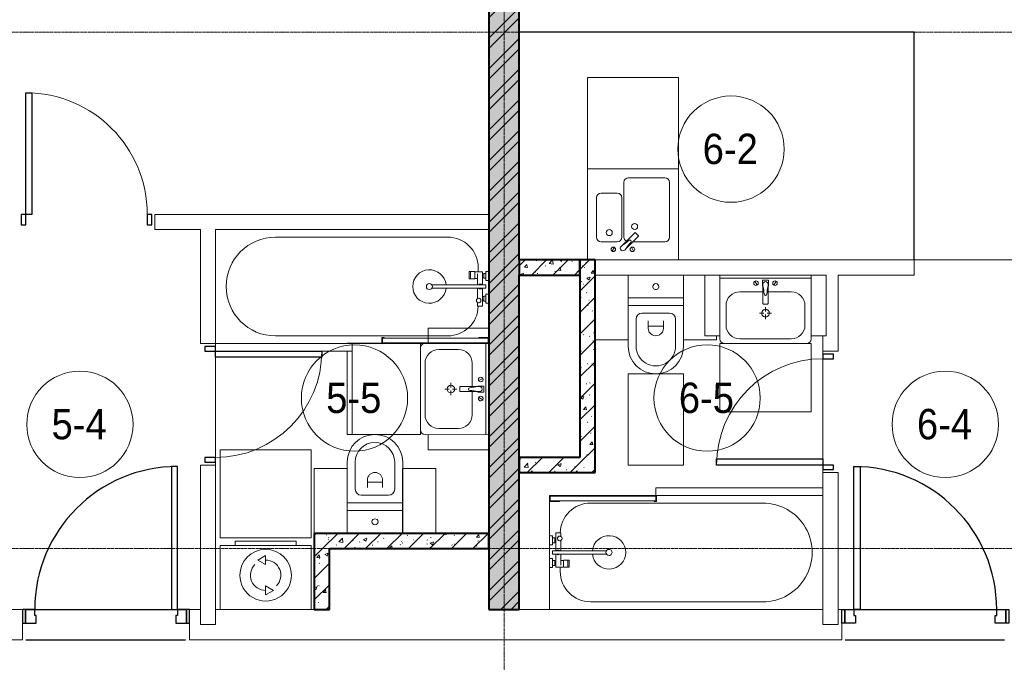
# Model space of a CAD drawing. Header units: millimetres. Extents: x 5617 to 109486, y 7718 to 230949.
# Tile 36 of 55: x 58340 to 64825, y 70052 to 74281. Entities that reach past the tile are written whole.
import ezdxf

# ---------------------------------------------------------------- set-up
doc = ezdxf.new("R2010")
doc.units = ezdxf.units.MM
doc.linetypes.add('ADSK_Линия сетки', pattern=[25, 20, -2.5, 0, -2.5])
doc.linetypes.add('Линия сетки', pattern=[25, 20, -2.5, 0, -2.5])
for name, color, linetype, lineweight in [('Двери', 7, 'Continuous', 18), ('Каркас_Импост', 7, 'Continuous', 30), ('Марки помещений', 7, 'Continuous', 20), ('Мебель', 7, 'Continuous', 18), ('Монтажный зазор', 7, 'Continuous', 30), ('Оси', 7, 'Continuous', 9), ('Панель', 7, 'Continuous', 30), ('Перекрытия', 7, 'Continuous', 18), ('Сантехнические приборы', 7, 'Continuous', 18), ('Стены', 7, 'Continuous', 18), ('Стены разрез', 7, 'Continuous', 40), ('Стены штриховка', 7, 'Continuous', 40), ('Электрооборудование', 7, 'Continuous', 18)]:
    doc.layers.add(name, color=color, linetype=linetype, lineweight=lineweight)
doc.styles.add('Arial_3', font='arial.ttf', dxfattribs={"width": 0.9, "height": 200})
pattern_1 = [(50, (0, 0), (218.62117, -19.1268), [22.86, -251.46]), (355, (0, 0), (-42.29187, 229.2684), [18.288, -201.168]), (100.451, (18.22, -1.6), (176.33107, 210.13963), [19.428, -213.708]), (46.184, (0, 60.96), (325.29495, -50.45164), [34.29, -377.19]), (96.636, (27.1, 56.76), (284.883, 296.91266), [29.142, -320.562]), (351.184, (0, 60.96), (284.8858, 296.9107), [27.432, -301.752]), (21, (30.48, 45.72), (181.93753, -122.71832), [22.86, -251.46]), (326, (30.48, 45.72), (74.16223, 221.0262), [18.288, -201.168]), (71.451, (45.64, 35.5), (256.10035, 98.30526), [19.428, -213.708]), (37.5, (0, 0), (3.70639, 101.465895), [3.353, -195.377, 3.353, -200.863, -201.93]), (37.5, (0, 0), (3.70639, 101.465895), [-402.946, 3.353, -198.577]), (7.5, (0, 0), (80.18358, 120.21653), [3.353, -113.081, 3.353, -190.805, -76.962]), (7.5, (0, 0), (80.18358, 120.21653), [-310.591, 3.353, -73.609]), (327.5, (-67.97, 0), (162.708646, -6.87497), [3.353, -72.847, 3.353, -234.391, -315.468]), (327.5, (-67.97, 0), (162.708646, -6.87497), [-313.944, 3.353, -312.115]), (317.5, (-98.45, 0), (177.75468, 30.51183), [3.353, -95.707, 3.353, -154.534, -224.028]), (317.5, (-98.45, 0), (177.75468, 30.51183), [-256.946, 3.353, -220.675])]
pattern_2 = [(45, (0, 0), (-70.71068, 70.71068), [])]

# ---------------------------------------------------------------- blocks, each defined once
blk = doc.blocks.new('A_DOR_Door - Вн_3_Одинарная_900x2100-3114584-МКСС_K3_L23__76_050_')
at = {"layer": 'Двери', "color": 254, "lineweight": 30, "true_color": 0xcccccc}
for p, q in [((-400, 50), (-400, 850)), ((-400, 850), (-360, 850)), ((-400, 50), (-400, 850)), ((-360, 850), (-360, 50)), ((-430, 50), (-430, -20)), ((-400, 50), (-430, 50)), ((-360, 50), (-400, 50)), ((-400, -20), (-400, 50)), ((430, 50), (400, 50)), ((400, 50), (400, -20)), ((430, -20), (430, 50)), ((-430, -20), (-400, -20)), ((400, -20), (430, -20))]:
    blk.add_line(p, q, dxfattribs=at)
at = {"layer": 'Двери', "color": 254, "lineweight": 9, "true_color": 0xe5e5e5}
blk.add_arc((-400, 50), 800, 360, 90, dxfattribs=at)
blk = doc.blocks.new('A_DOR_Door - Вн_3_Одинарная_800x2100-2793344-МКСС_K3_L23__76_050_')
at = {"layer": 'Двери', "color": 254, "lineweight": 30, "true_color": 0xcccccc}
for p, q in [((-350, 50), (-350, 750)), ((-350, 750), (-310, 750)), ((-350, 50), (-350, 750)), ((-310, 750), (-310, 50)), ((-380, 50), (-380, -20)), ((-350, 50), (-380, 50)), ((-310, 50), (-350, 50)), ((-350, -20), (-350, 50)), ((380, 50), (350, 50)), ((350, 50), (350, -20)), ((380, -20), (380, 50)), ((-380, -20), (-350, -20)), ((350, -20), (380, -20))]:
    blk.add_line(p, q, dxfattribs=at)
at = {"layer": 'Двери', "color": 254, "lineweight": 9, "true_color": 0xe5e5e5}
blk.add_arc((-350, 50), 700, 360, 90, dxfattribs=at)
blk = doc.blocks.new('MR_Зона обслуживания - MR_Зона обслуживания-2637411-МКСС_K3_L23__76_050_')
at = {"layer": 'Мебель', "color": 254, "lineweight": 9, "true_color": 0xcccccc}
for p, q in [((182.5, 600), (-182.5, 600)), ((-182.5, 600), (-182.5, 0)), ((182.5, 0), (182.5, 600)), ((-182.5, 0), (182.5, 0))]:
    blk.add_line(p, q, dxfattribs=at)
blk = doc.blocks.new('MR_Зона обслуживания - MR_Зона обслуживания-2637414-МКСС_K3_L23__76_050_')
at = {"layer": 'Мебель', "color": 254, "lineweight": 9, "true_color": 0xcccccc}
for p, q in [((108.75, 425), (-108.75, 425)), ((-108.75, 425), (-108.75, 0)), ((-108.75, 0), (108.75, 0))]:
    blk.add_line(p, q, dxfattribs=at)
blk = doc.blocks.new('MR_Зона обслуживания - MR_Зона обслуживания-V1-МКСС_K3_L23__76_050_')
at = {"layer": 'Мебель', "color": 254, "lineweight": 9, "true_color": 0xcccccc}
for p, q in [((108.8, 425), (-108.8, 425)), ((-108.8, 425), (-108.8, 400)), ((108.8, 0), (108.8, 425)), ((-31, 0), (108.8, 0))]:
    blk.add_line(p, q, dxfattribs=at)
blk = doc.blocks.new('MR_Зона обслуживания - MR_Зона обслуживания-2637421-МКСС_K3_L23__76_050_')
at = {"layer": 'Мебель', "color": 254, "lineweight": 9, "true_color": 0xcccccc}
for p, q in [((300, 450), (-300, 450)), ((-300, 450), (-300, 0)), ((300, 0), (300, 450)), ((-300, 0), (300, 0))]:
    blk.add_line(p, q, dxfattribs=at)
blk = doc.blocks.new('MR_Зона обслуживания - MR_Зона обслуживания-2637422-МКСС_K3_L23__76_050_')
at = {"layer": 'Мебель', "color": 254, "lineweight": 9, "true_color": 0xcccccc}
for p, q in [((50, 400), (-50, 400)), ((-50, 400), (-50, 0)), ((50, 0), (50, 400)), ((-50, 0), (50, 0))]:
    blk.add_line(p, q, dxfattribs=at)
blk = doc.blocks.new('MR_Зона обслуживания - MR_Зона обслуживания-2637404-МКСС_K3_L23__76_050_')
at = {"layer": 'Мебель', "color": 254, "lineweight": 9, "true_color": 0xcccccc}
for p, q in [((300, 600), (-300, 600)), ((-300, 600), (-300, 0)), ((300, 0), (300, 600)), ((-300, 0), (300, 0))]:
    blk.add_line(p, q, dxfattribs=at)
blk = doc.blocks.new('MR_Зона обслуживания - MR_Зона обслуживания-2637406-МКСС_K3_L23__76_050_')
at = {"layer": 'Мебель', "color": 254, "lineweight": 9, "true_color": 0xcccccc}
for p, q in [((550, 0), (-550, 0)), ((-550, 0), (-550, -50)), ((550, -50), (550, 0)), ((-550, -50), (550, -50))]:
    blk.add_line(p, q, dxfattribs=at)
blk = doc.blocks.new('MR_Зона обслуживания - MR_Зона обслуживания-V8-МКСС_K3_L23__76_050_')
at = {"layer": 'Мебель', "color": 254, "lineweight": 9, "true_color": 0xcccccc}
for p, q in [((350, 0), (-550, 0)), ((-550, 0), (-550, -20)), ((150, -50), (350, -50))]:
    blk.add_line(p, q, dxfattribs=at)
blk = doc.blocks.new('MR_Зона обслуживания - MR_Зона обслуживания-V9-МКСС_K3_L23__76_050_')
at = {"layer": 'Мебель', "color": 254, "lineweight": 9, "true_color": 0xcccccc}
for p, q in [((300, 0), (-300, 0)), ((-300, 0), (-300, -580)), ((300, -580), (300, 0)), ((-300, -580), (300, -580))]:
    blk.add_line(p, q, dxfattribs=at)
blk = doc.blocks.new('MR_Зона обслуживания - MR_Зона обслуживания-2637408-МКСС_K3_L23__76_050_')
at = {"layer": 'Мебель', "color": 254, "lineweight": 9, "true_color": 0xcccccc}
for p, q in [((300, 0), (-300, 0)), ((-300, 0), (-300, -450)), ((300, -450), (300, 0)), ((-300, -450), (300, -450))]:
    blk.add_line(p, q, dxfattribs=at)
blk = doc.blocks.new('MR_Зона обслуживания - MR_Зона обслуживания-2637409-МКСС_K3_L23__76_050_')
at = {"layer": 'Мебель', "color": 254, "lineweight": 9, "true_color": 0xcccccc}
for p, q in [((50, 0), (-50, 0)), ((-50, 0), (-50, -400)), ((50, -400), (50, 0)), ((-50, -400), (50, -400))]:
    blk.add_line(p, q, dxfattribs=at)
blk = doc.blocks.new('MR_Зона обслуживания - MR_Зона обслуживания-V10-МКСС_K3_L23__76_050_')
at = {"layer": 'Мебель', "color": 254, "lineweight": 9, "true_color": 0xcccccc}
for p, q in [((50, -400), (50, 0)), ((-50, -0.1), (-50, -400)), ((-50, -400), (50, -400))]:
    blk.add_line(p, q, dxfattribs=at)
blk = doc.blocks.new('MR_Зона обслуживания - MR_Зона обслуживания-V11-МКСС_K3_L23__76_050_')
at = {"layer": 'Мебель', "color": 254, "lineweight": 9, "true_color": 0xcccccc}
for p, q in [((182.5, 600), (-182.5, 600)), ((-182.5, 600), (-182.5, 598.5)), ((-182.5, 548.5), (-182.5, 0)), ((-182.5, 0), (-150.4, 0))]:
    blk.add_line(p, q, dxfattribs=at)
blk = doc.blocks.new('MR_Зона обслуживания - MR_Зона обслуживания-V12-МКСС_K3_L23__76_050_')
at = {"layer": 'Мебель', "color": 254, "lineweight": 9, "true_color": 0xcccccc}
for p, q in [((108.75, 425), (-108.75, 425)), ((-108.75, 425), (-108.75, 0)), ((108.75, 0), (108.75, 425)), ((-108.75, 0), (108.75, 0))]:
    blk.add_line(p, q, dxfattribs=at)
blk = doc.blocks.new('101_Дверь_Однопольная - _НЧ_Мет_900х2100_Квартира_Пр-3472685-МКСС_K3_L23__76_050_')
at = {"layer": 'Двери', "color": 7, "lineweight": 30, "true_color": 0xffffff}
for p, q in [((-527.7, 100), (522.3, 100)), ((-527.7, -100), (522.3, -100))]:
    blk.add_line(p, q, dxfattribs=at)
at = {"layer": 'Каркас_Импост', "color": 254, "true_color": 0xcccccc}
for p, q in [((-530, 100), (-470, 100)), ((-530, 10), (-530, 100)), ((-470, 100), (-470, 60)), ((470, 100), (530, 100)), ((470, 60), (470, 100)), ((530, 100), (530, 10)), ((-460, 10), (-530, 10)), ((-470, 60), (-460, 60)), ((-460, 60), (-460, 10)), ((460, 60), (470, 60)), ((460, 10), (460, 60)), ((530, 10), (460, 10))]:
    blk.add_line(p, q, dxfattribs=at)
at = {"layer": 'Монтажный зазор', "color": 254, "true_color": 0xcccccc}
for p, q in [((-550, 100), (-530, 100)), ((-550, 10), (-550, 100)), ((-530, 100), (-530, 10)), ((530, 10), (530, 100)), ((530, 100), (550, 100)), ((550, 100), (550, 10)), ((-530, 10), (-550, 10)), ((550, 10), (530, 10))]:
    blk.add_line(p, q, dxfattribs=at)
at = {"layer": 'Панель', "color": 254, "true_color": 0xcccccc}
for p, q in [((-470, 1040), (-430, 1040)), ((-470, 100), (-470, 1040)), ((-430, 1040), (-430, 100)), ((-430, 100), (-470, 100))]:
    blk.add_line(p, q, dxfattribs=at)
blk.add_arc((-470, 100), 940, 0, 90, dxfattribs=at)
blk = doc.blocks.new('101_Дверь_Однопольная - _НЧ_Мет_900х2100_Квартира_Л-3472674-МКСС_K3_L23__76_050_')
at = {"layer": 'Двери', "color": 7, "lineweight": 30, "true_color": 0xffffff}
for p, q in [((-527.7, 100), (522.3, 100)), ((-527.7, -100), (522.3, -100))]:
    blk.add_line(p, q, dxfattribs=at)
at = {"layer": 'Каркас_Импост', "color": 254, "true_color": 0xcccccc}
for p, q in [((-470, 100), (-530, 100)), ((-530, 100), (-530, 10)), ((-470, 60), (-470, 100)), ((530, 100), (470, 100)), ((470, 100), (470, 60)), ((530, 10), (530, 100)), ((-530, 10), (-460, 10)), ((-460, 60), (-470, 60)), ((-460, 10), (-460, 60)), ((470, 60), (460, 60)), ((460, 60), (460, 10)), ((460, 10), (530, 10))]:
    blk.add_line(p, q, dxfattribs=at)
at = {"layer": 'Монтажный зазор', "color": 254, "true_color": 0xcccccc}
for p, q in [((-530, 100), (-550, 100)), ((-550, 100), (-550, 10)), ((-530, 10), (-530, 100)), ((550, 100), (530, 100)), ((530, 100), (530, 10)), ((550, 10), (550, 100)), ((-550, 10), (-530, 10)), ((530, 10), (550, 10))]:
    blk.add_line(p, q, dxfattribs=at)
at = {"layer": 'Панель', "color": 254, "true_color": 0xcccccc}
for p, q in [((470, 1040), (430, 1040)), ((430, 1040), (430, 100)), ((470, 100), (470, 1040)), ((430, 100), (470, 100))]:
    blk.add_line(p, q, dxfattribs=at)
blk.add_arc((470, 100), 940, 90, 180, dxfattribs=at)
blk = doc.blocks.new('MR_Унитаз напольный - Санузел с ванной-2637410-МКСС_K3_L23__76_050_')
at = {"layer": 'Сантехнические приборы', "color": 253, "true_color": 0xaaaaaa}
for p, q in [((-182.5, 0), (-182.5, 267.5)), ((-130, 267.5), (-130, 90)), ((130, 90), (130, 267.5)), ((182.5, 267.5), (182.5, 0)), ((-50, 150), (-50, 100)), ((-50, 135), (50, 135)), ((50, 100), (50, 150)), ((182.5, 0), (-182.5, 0)), ((-182.5, -50), (-182.5, 0)), ((-182.5, 0), (182.5, 0)), ((-90, 50), (90, 50)), ((182.5, 0), (182.5, -50)), ((-182.5, -50), (182.5, -50)), ((-182.5, -200), (-182.5, -50)), ((182.5, -50), (-182.5, -50)), ((182.5, -50), (182.5, -200)), ((182.5, -200), (-182.5, -200))]:
    blk.add_line(p, q, dxfattribs=at)
for centre, radius, start, end in [((0, 267.5), 182.5, 0, 180), ((0, 267.5), 130, 360, 180), ((0, 150), 50, 360, 180), ((-90, 90), 40, 180, 270), ((90, 90), 40, 270, 360), ((0, -125), 20, 360, 180), ((0, -125), 20, 180, 360)]:
    blk.add_arc(centre, radius, start, end, dxfattribs=at)
blk = doc.blocks.new('MR_Тумба-Умывальник с зеркалом - Тумба-умывальник_600-2637418-МКСС_K3_L23__76_050_')
at = {"layer": 'Сантехнические приборы', "color": 253, "true_color": 0xaaaaaa}
for p, q in [((-300, 0), (-300, 420)), ((-270, 450), (270, 450)), ((-170, 420), (170, 420)), ((300, 420), (300, 0)), ((-260, 200), (-260, 330)), ((260, 330), (260, 200)), ((0, 290), (0, 260)), ((-10, 250), (-40, 250)), ((0, 210), (0, 240)), ((40, 250), (10, 250)), ((-17, 73.1), (-17, 187.9)), ((-14, 190.9), (14, 190.9)), ((17, 187.9), (17, 73.1)), ((-17, 110), (-170, 110)), ((-69.7, 39.8), (-55.6, 66.3)), ((-20, 73.1), (-17, 73.1)), ((-20, 33.1), (-20, 73.1)), ((-17, 60), (-17, 73.1)), ((170, 110), (17, 110)), ((17, 73.1), (17, 60)), ((17, 73.1), (20, 73.1)), ((20, 73.1), (20, 33.1)), ((69.7, 39.8), (55.6, 66.3)), ((-300, 20), (300, 20)), ((300, 0), (-300, 0)), ((20, 33.1), (-20, 33.1))]:
    blk.add_line(p, q, dxfattribs=at)
for centre, radius, start, end in [((-270, 420), 30, 90, 180), ((-170, 330), 90, 90, 180), ((170, 330), 90, 0, 90), ((270, 420), 30, 0, 90), ((0, 250), 25, 360, 180), ((-170, 200), 90, 180, 270), ((0, 250), 25, 180, 360), ((170, 200), 90, 270, 0), ((-14, 187.9), 3, 90, 180), ((-14, 187.9), 3, 105, 165), ((0, 124.1), 9.19, 0, 180), ((14, 187.9), 3, 0, 90), ((14, 187.9), 3, 15, 75), ((-62.7, 53.1), 15, 0, 180), ((-217.6, 129.9), 208.5, 344.18231, 358.4054), ((217.6, 129.9), 208.5, 181.5946, 195.81769), ((62.7, 53.1), 15, 0, 180), ((-62.7, 53.1), 15, 180, 0), ((0, 60), 17, 180, 0), ((62.7, 53.1), 15, 180, 0)]:
    blk.add_arc(centre, radius, start, end, dxfattribs=at)
blk = doc.blocks.new('MR_Мойка - Кухонная мойка-2637402-МКСС_K3_L23__76_050_')
at = {"layer": 'Сантехнические приборы', "color": 253, "true_color": 0xaaaaaa}
for p, q in [((-300, -50), (-300, 550)), ((-300, 550), (300, 550)), ((-300, -50), (-300, 550)), ((300, 550), (300, -50)), ((-60, 100), (-60, 460)), ((-30, 490), (210, 490)), ((240, 460), (240, 100)), ((-210, 390), (-104, 390)), ((-240, 100), (-240, 360)), ((-74, 360), (-74, 100)), ((-104, 70), (-210, 70)), ((-69.8, 48.2), (11.4, 129.4)), ((35.5, 105.4), (-45.7, 24.2)), ((210, 70), (0.1, 70)), ((15.7, 129.4), (35.5, 109.6)), ((-136.7, 6.7), (-122.6, 33.3)), ((-79, 39), (-69.8, 48.2)), ((-45.7, 24.2), (-55, 14.9)), ((2.7, 6.7), (-11.4, 33.3)), ((300, -50), (-300, -50))]:
    blk.add_line(p, q, dxfattribs=at)
for centre, radius, start, end in [((-30, 460), 30, 90, 180), ((210, 460), 30, 0, 90), ((-210, 360), 30, 90, 180), ((-104, 360), 30, 0, 90), ((-157, 130), 20, 0, 180), ((-157, 130), 20, 180, 0), ((10, 170), 20, 0, 180), ((10, 170), 20, 180, 0), ((13.5, 127.3), 3, 45, 135), ((13.5, 127.3), 3, 45, 135), ((-210, 100), 30, 180, 270), ((-104, 100), 30, 270, 0), ((-171.5, 230.2), 208.5, 299.18231, 313.4054), ((-30, 100), 30, 180, 241.44894), ((136.3, -77.5), 208.5, 136.5946, 150.81769), ((-21.7, 72.3), 9.19, 315, 135), ((33.3, 107.5), 3, 315, 45), ((33.3, 107.5), 3, 315, 45), ((210, 100), 30, 270, 0), ((-129.7, 20), 15, 0, 180), ((-129.7, 20), 15, 180, 0), ((-67, 26.9), 17, 135, 315), ((-4.3, 20), 15, 0, 180), ((-4.3, 20), 15, 180, 0)]:
    blk.add_arc(centre, radius, start, end, dxfattribs=at)
blk = doc.blocks.new('MR_Ванна - Санузел с ванной_1800x750-2507057-МКСС_K3_L23__76_050_')
at = {"layer": 'Сантехнические приборы', "color": 253, "true_color": 0xaaaaaa}
for p, q in [((900, 0), (-900, 0)), ((-900, 0), (-900, -750)), ((900, -275.2), (900, 0)), ((-505, -50), (630, -50)), ((830, -250), (830, -278.8)), ((780, -276.9), (770.9, -276.9)), ((770.9, -276.9), (770.9, -323.9)), ((770.9, -323.9), (780, -323.9)), ((807.5, -276.9), (780, -276.9)), ((780, -276.9), (780, -323.9)), ((780, -323.9), (780, -276.9)), ((780, -323.9), (807.5, -323.9)), ((807.5, -323.9), (807.5, -276.9)), ((858, -278.8), (807.5, -278.8)), ((807.5, -278.8), (807.5, -321.6)), ((807.5, -321.6), (826.3, -321.6)), ((826.3, -291.7), (826.3, -363.7)), ((858, -291.7), (858, -278.8)), ((858, -363.7), (858, -291.7)), ((866, -291.7), (858, -291.7)), ((858, -291.7), (858, -318.6)), ((858, -318.6), (866, -318.6)), ((880, -289), (866, -289)), ((866, -289), (866, -321)), ((866, -318.6), (866, -291.7)), ((866, -321), (880, -321)), ((900, -275.2), (880, -275.2)), ((880, -275.2), (880, -335)), ((880, -321), (880, -289)), ((900, -335), (900, -275.2)), ((880, -363.7), (524.9, -363.7)), ((524.9, -386.3), (880, -386.3)), ((826.3, -386.3), (826.3, -453.7)), ((858, -504.1), (858, -386.3)), ((880, -335), (900, -335)), ((880, -386.3), (880, -363.7)), ((900, -425), (900, -335)), ((858, -441.4), (858, -468.3)), ((866, -441.4), (858, -441.4)), ((866, -439), (866, -471)), ((880, -439), (866, -439)), ((866, -468.3), (866, -441.4)), ((880, -425), (880, -484.8)), ((900, -425), (880, -425)), ((880, -471), (880, -439)), ((900, -484.8), (900, -425)), ((826.3, -480.7), (826.3, -504.1)), ((826.3, -504.1), (858, -504.1)), ((858, -468.3), (866, -468.3)), ((866, -471), (880, -471)), ((880, -484.8), (900, -484.8)), ((900, -710), (900, -484.8)), ((630, -700), (-505, -700)), ((195, -710), (195, -750.1)), ((210, -710), (195, -710)), ((210, -715), (210, -710)), ((900, -710), (835, -710)), ((835, -710), (835, -715)), ((900, -750), (900, -710)), ((-900, -750), (195.1, -750)), ((195, -750.1), (210, -750.1)), ((200, -745.1), (200, -715)), ((200, -715), (210, -715)), ((895, -715), (200, -715)), ((200, -715), (200, -745.1)), ((210, -745.1), (200, -745.1)), ((200, -745.1), (895, -745.1)), ((210, -750.1), (210, -745.1)), ((210, -750), (885, -750)), ((835, -715), (895, -715)), ((895, -745.1), (885, -745.1)), ((885, -745.1), (885, -750)), ((885, -750), (900, -750)), ((895, -715), (895, -745.1)), ((895, -745.1), (895, -715))]:
    blk.add_line(p, q, dxfattribs=at)
for centre, radius, start, end in [((-505, -375), 325, 90, 270), ((630, -250), 200, 360, 90), ((508.5, -375), 110, 5.91598, 354.08402), ((508.5, -375), 20, 90, 270), ((508.5, -375), 20, 270, 90), ((508.5, -375), 20, 325.4667, 34.5333), ((843.9, -375), 15.5, 47.00933, 132.99067), ((843.9, -375), 15.5, 227.00933, 312.99067), ((832.8, -467.2), 15, 90, 270), ((832.8, -467.2), 15, 244.04828, 115.95172), ((832.8, -467.2), 15, 270, 90), ((630, -500), 200, 270, 358.81432)]:
    blk.add_arc(centre, radius, start, end, dxfattribs=at)
blk = doc.blocks.new('MR_Ванна - Санузел с ванной_1800x750-V59-МКСС_K3_L23__76_050_')
at = {"layer": 'Сантехнические приборы', "color": 253, "true_color": 0xaaaaaa}
for p, q in [((900, 0), (-900, 0)), ((-900, 0), (-900, -750)), ((900, -275.2), (900, 0)), ((-505, -50), (630, -50)), ((830, -250), (830, -278.8)), ((780, -276.9), (770.9, -276.9)), ((770.9, -276.9), (770.9, -323.9)), ((770.9, -323.9), (780, -323.9)), ((807.5, -276.9), (780, -276.9)), ((780, -276.9), (780, -323.9)), ((780, -323.9), (780, -276.9)), ((780, -323.9), (807.5, -323.9)), ((807.5, -323.9), (807.5, -276.9)), ((858, -278.8), (807.5, -278.8)), ((807.5, -278.8), (807.5, -321.6)), ((807.5, -321.6), (826.3, -321.6)), ((826.3, -291.7), (826.3, -363.7)), ((858, -291.7), (858, -278.8)), ((858, -363.7), (858, -291.7)), ((866, -291.7), (858, -291.7)), ((858, -291.7), (858, -318.6)), ((858, -318.6), (866, -318.6)), ((880, -289), (866, -289)), ((866, -289), (866, -321)), ((866, -318.6), (866, -291.7)), ((866, -321), (880, -321)), ((900, -275.2), (880, -275.2)), ((880, -275.2), (880, -335)), ((880, -321), (880, -289)), ((900, -335), (900, -275.2)), ((880, -363.7), (524.9, -363.7)), ((524.9, -386.3), (880, -386.3)), ((826.3, -386.3), (826.3, -453.7)), ((858, -504.1), (858, -386.3)), ((880, -335), (900, -335)), ((880, -386.3), (880, -363.7)), ((900, -424.7), (900, -335)), ((858, -441.4), (858, -468.3)), ((866, -441.4), (858, -441.4)), ((866, -439), (866, -471)), ((880, -439), (866, -439)), ((866, -468.3), (866, -441.4)), ((880, -425), (880, -484.8)), ((900, -425), (880, -425)), ((880, -471), (880, -439)), ((900, -484.8), (900, -425)), ((826.3, -480.7), (826.3, -504.1)), ((826.3, -504.1), (858, -504.1)), ((858, -468.3), (866, -468.3)), ((866, -471), (880, -471)), ((880, -484.8), (900, -484.8)), ((900, -710), (900, -484.8)), ((630, -700), (-505, -700)), ((195, -710), (195, -750.1)), ((210, -710), (195, -710)), ((210, -715), (210, -710)), ((900, -710), (835, -710)), ((835, -710), (835, -715)), ((900, -750), (900, -710)), ((-900, -750), (195.1, -750)), ((195, -750.1), (210, -750.1)), ((200, -745.1), (200, -715)), ((200, -715), (210, -715)), ((895, -715), (200, -715)), ((200, -715), (200, -745.1)), ((210, -745.1), (200, -745.1)), ((200, -745.1), (895, -745.1)), ((210, -750.1), (210, -745.1)), ((210, -750), (885, -750)), ((835, -715), (895, -715)), ((895, -745.1), (885, -745.1)), ((885, -745.1), (885, -750)), ((885, -750), (900, -750)), ((895, -715), (895, -745.1)), ((895, -745.1), (895, -715))]:
    blk.add_line(p, q, dxfattribs=at)
for centre, radius, start, end in [((-505, -375), 325, 90, 270), ((630, -250), 200, 360, 90), ((508.5, -375), 110, 5.91598, 354.08402), ((508.5, -375), 20, 90, 270), ((508.5, -375), 20, 270, 90), ((508.5, -375), 20, 325.4667, 34.5333), ((843.9, -375), 15.5, 47.00933, 132.99067), ((843.9, -375), 15.5, 227.00933, 312.99067), ((832.8, -467.2), 15, 90, 270), ((832.8, -467.2), 15, 244.04828, 115.95172), ((832.8, -467.2), 15, 270, 90), ((630, -500), 200, 270, 358.81432)]:
    blk.add_arc(centre, radius, start, end, dxfattribs=at)
blk = doc.blocks.new('MR_Стиральная машина - Стиральная машина_450-2507058-МКСС_K3_L23__76_050_')
at = {"layer": 'Электрооборудование', "color": 253, "true_color": 0xaaaaaa}
for p, q in [((300, 0), (-300, 0)), ((-300, 0), (-300, -420)), ((300, -420), (300, 0)), ((0, -95), (-52, -125)), ((-52, -125), (0, -155)), ((0, -155), (0, -95)), ((0, -295), (0, -355)), ((52, -325), (0, -295)), ((0, -355), (52, -325)), ((-300, -420), (300, -420)), ((-200, -420), (-200, -450)), ((-200, -450), (200, -450)), ((200, -450), (200, -420))]:
    blk.add_line(p, q, dxfattribs=at)
for radius, start, end in [(170, 360, 180), (100, 315, 90), (100, 135, 270), (170, 180, 360)]:
    blk.add_arc((0, -225), radius, start, end, dxfattribs=at)
blk = doc.blocks.new('MR_Тумба-Умывальник с зеркалом - Тумба-умывальник_600-V60-МКСС_K3_L23__76_050_')
at = {"layer": 'Сантехнические приборы', "color": 253, "true_color": 0xaaaaaa}
for p, q in [((300, 0), (-300, 0)), ((300, -420), (300, 0)), ((-300, -15), (-300, -420)), ((-300, -20), (300, -20)), ((-69.7, -39.8), (-55.6, -66.3)), ((20, -33.1), (-20, -33.1)), ((-20, -33.1), (-20, -73.1)), ((-17, -60), (-17, -73.1)), ((17, -73.1), (17, -60)), ((20, -73.1), (20, -33.1)), ((69.7, -39.8), (55.6, -66.3)), ((-17, -110), (-170, -110)), ((-20, -73.1), (-17, -73.1)), ((-17, -73.1), (-17, -187.9)), ((17, -187.9), (17, -73.1)), ((17, -73.1), (20, -73.1)), ((170, -110), (17, -110)), ((-14, -190.9), (14, -190.9)), ((-260, -200), (-260, -330)), ((-10, -250), (-40, -250)), ((0, -210), (0, -240)), ((40, -250), (10, -250)), ((260, -330), (260, -200)), ((0, -290), (0, -260)), ((-270, -450), (270, -450)), ((-170, -420), (170, -420))]:
    blk.add_line(p, q, dxfattribs=at)
for centre, radius, start, end in [((-62.7, -53.1), 15, 360, 180), ((-62.7, -53.1), 15, 180, 360), ((0, -60), 17, 360, 180), ((62.7, -53.1), 15, 360, 180), ((62.7, -53.1), 15, 180, 360), ((-170, -200), 90, 90, 180), ((-217.6, -129.9), 208.5, 1.5946, 15.81769), ((0, -124.1), 9.19, 180, 360), ((217.6, -129.9), 208.5, 164.18231, 178.4054), ((170, -200), 90, 360, 90), ((-14, -187.9), 3, 180, 270), ((-14, -187.9), 3, 195, 255), ((14, -187.9), 3, 270, 0), ((14, -187.9), 3, 285, 345), ((0, -250), 25, 0, 180), ((0, -250), 25, 180, 0), ((-170, -330), 90, 180, 270), ((170, -330), 90, 270, 360), ((-270, -420), 30, 180, 270), ((270, -420), 30, 270, 360)]:
    blk.add_arc(centre, radius, start, end, dxfattribs=at)
blk = doc.blocks.new('135_SLK_K3_AR_rvt-1-МКСС_K3_L23__76_050_')
at = {"layer": 'Стены разрез', "lineweight": 9, "true_color": 0xcccccc}
h = blk.add_hatch(dxfattribs=at)
h.set_pattern_fill('FP_1', color=254, style=0, pattern_type=2)
h.set_pattern_definition(pattern_1)
h.paths.add_polyline_path([(108050, 70400), (108050, 77000), (107850, 77000), (107850, 70400), (107890.6, 70400)])
h = blk.add_hatch(dxfattribs=at)
h.set_pattern_fill('FP_3', color=254, style=0, pattern_type=2)
h.set_pattern_definition([(45, (0, 0), (-101.02788, 101.02788), []), (45, (67.35, 0), (-101.02788, 101.02788), [])])
h.paths.add_polyline_path([(108050, 70400), (108050, 77000), (107850, 77000), (107850, 70400), (107890.6, 70400)])
h = blk.add_hatch(dxfattribs=at)
h.set_pattern_fill('FP_1', color=254, style=0, pattern_type=2)
h.set_pattern_definition(pattern_1)
h.paths.add_polyline_path([(108050, 72600), (108450, 72600), (108450, 72700), (108050, 72700)])
h = blk.add_hatch(dxfattribs=at)
h.set_pattern_fill('FP_2', color=254, style=0, pattern_type=2)
h.set_pattern_definition(pattern_2)
h.paths.add_polyline_path([(108050, 72600), (108450, 72600), (108450, 72700), (108050, 72700)])
h = blk.add_hatch(dxfattribs=at)
h.set_pattern_fill('FP_1', color=254, style=0, pattern_type=2)
h.set_pattern_definition(pattern_1)
h.paths.add_polyline_path([(108550, 71300), (108550, 72700), (108450, 72700), (108450, 71300)])
h = blk.add_hatch(dxfattribs=at)
h.set_pattern_fill('FP_2', color=254, style=0, pattern_type=2)
h.set_pattern_definition(pattern_2)
h.paths.add_polyline_path([(108550, 71300), (108550, 72700), (108450, 72700), (108450, 71300)])
h = blk.add_hatch(dxfattribs=at)
h.set_pattern_fill('FP_1', color=254, style=0, pattern_type=2)
h.set_pattern_definition(pattern_1)
h.paths.add_polyline_path([(108450, 71300), (108450, 71400), (108050, 71400), (108050, 71300)])
h = blk.add_hatch(dxfattribs=at)
h.set_pattern_fill('FP_2', color=254, style=0, pattern_type=2)
h.set_pattern_definition(pattern_2)
h.paths.add_polyline_path([(108450, 71300), (108450, 71400), (108050, 71400), (108050, 71300)])
h = blk.add_hatch(dxfattribs=at)
h.set_pattern_fill('FP_1', color=254, style=0, pattern_type=2)
h.set_pattern_definition(pattern_1)
h.paths.add_polyline_path([(107850, 70800), (107850, 70900), (106700, 70900), (106700, 70800), (107155.5, 70800)])
h = blk.add_hatch(dxfattribs=at)
h.set_pattern_fill('FP_2', color=254, style=0, pattern_type=2)
h.set_pattern_definition(pattern_2)
h.paths.add_polyline_path([(107850, 70800), (107850, 70900), (106700, 70900), (106700, 70800), (107155.5, 70800)])
h = blk.add_hatch(dxfattribs=at)
h.set_pattern_fill('FP_1', color=254, style=0, pattern_type=2)
h.set_pattern_definition(pattern_1)
h.paths.add_polyline_path([(106700, 70400), (106800, 70400), (106800, 70800), (106700, 70800), (106700, 70639.3)])
h = blk.add_hatch(dxfattribs=at)
h.set_pattern_fill('FP_2', color=254, style=0, pattern_type=2)
h.set_pattern_definition(pattern_2)
h.paths.add_polyline_path([(106700, 70400), (106800, 70400), (106800, 70800), (106700, 70800), (106700, 70639.3)])
at = {"layer": 'Перекрытия', "color": 254, "true_color": 0xcccccc}
for p, q in [((106050, 71400), (106050, 72060)), ((106050, 72060), (106050, 71400)), ((110050, 72100), (110050, 72080)), ((110050, 72080), (110050, 72100)), ((110050, 72050), (110050, 71390)), ((110050, 71390), (110050, 72050)), ((106050, 71350), (106050, 71370)), ((106050, 71370), (106050, 71350)), ((110050, 71320), (110050, 71300)), ((110050, 71300), (110050, 71320)), ((104250, 70400), (104778.8, 70400)), ((104858.8, 70400), (105758.8, 70400)), ((105758.8, 70400), (104858.8, 70400)), ((105878.8, 70400), (105950, 70400)), ((105879.3, 70200), (105879.3, 70400)), ((106050, 70400), (106700, 70400)), ((108050, 70400), (110050, 70400)), ((110150, 70400), (110174.3, 70400)), ((110295, 70400), (111195, 70400)), ((111195, 70400), (110295, 70400)), ((104779.3, 70310), (104779.3, 70200)), ((110175, 70310), (110175, 70200)), ((104779.3, 70200), (102900, 70200)), ((110175, 70200), (105879.3, 70200))]:
    blk.add_line(p, q, dxfattribs=at)
at = {"layer": 'Стены', "color": 254, "true_color": 0xcccccc}
for p, q in [((108050, 74200.4), (110650.4, 74200.4)), ((110649.6, 74199.6), (108050, 74199.6)), ((110649.6, 72699.6), (110649.6, 74199.6)), ((110650.4, 74199.6), (110650.4, 74200.4)), ((110650.4, 74199.6), (110650.4, 72700.4)), ((105650, 73000), (105950, 73000)), ((105650, 73000), (105650, 72900)), ((106050, 73000), (105950, 73000)), ((106050, 73000), (107850, 73000)), ((105950, 72900), (105650, 72900)), ((105950, 72150), (105950, 72900)), ((106050, 72900), (106050, 72150)), ((107850, 72900), (106050, 72900)), ((108550, 72700), (110050, 72700)), ((110150, 72700), (110050, 72700)), ((110150, 72700), (110649.6, 72700)), ((110649.6, 72700), (110649.6, 72699.6)), ((110649.6, 72699.6), (110650.4, 72699.6)), ((110650.4, 72699.6), (110649.6, 72699.6)), ((110650.4, 72700.4), (111550, 72700.4)), ((110650.4, 72600), (110650.4, 72699.6)), ((111550, 72699.6), (110650.4, 72699.6)), ((109132.5, 72600), (108767.5, 72600)), ((109972.3, 72600), (109372.3, 72600)), ((110150, 72600), (110150, 72100)), ((110650.4, 72600), (110150, 72600)), ((110050, 72100), (110050, 72200)), ((105950, 72150), (106050, 72150)), ((110050, 72100), (110150, 72100)), ((105950, 70300), (105950, 71350)), ((106050, 71350), (105950, 71350)), ((106050, 71350), (106050, 70300)), ((110050, 71200), (110050, 71300)), ((110150, 71300), (110050, 71300)), ((110150, 71300), (110150, 70300)), ((110050, 70300), (110050, 71150)), ((106050, 70300), (105950, 70300)), ((110150, 70300), (110050, 70300))]:
    blk.add_line(p, q, dxfattribs=at)
at = {"layer": 'Стены разрез', "color": 254, "true_color": 0xcccccc}
for p, q in [((107850, 77000), (107850, 70900)), ((108050, 72700), (108050, 77000)), ((108450, 72700), (108050, 72700)), ((108550, 72700), (108450, 72700)), ((108550, 71300), (108550, 72700)), ((108050, 72600), (108450, 72600)), ((108050, 71400), (108050, 72600)), ((108450, 72600), (108450, 71400)), ((108450, 71400), (108050, 71400)), ((108050, 71300), (108450, 71300)), ((108050, 70400), (108050, 71300)), ((108450, 71300), (108550, 71300)), ((107850, 70900), (106700, 70900)), ((106700, 70900), (106700, 70800)), ((106700, 70800), (106700, 70400)), ((106800, 70800), (107850, 70800)), ((106800, 70400), (106800, 70800)), ((107850, 70800), (107850, 70400)), ((106700, 70400), (106800, 70400)), ((107850, 70400), (108050, 70400))]:
    blk.add_line(p, q, dxfattribs=at)
at = {"layer": 'Стены штриховка', "color": 254, "true_color": 0xcccccc}
for p, q in [((108050, 72700), (108050, 72600)), ((108450, 72700), (108450, 72600)), ((108450, 72600), (108450, 72700)), ((108050, 71400), (108050, 71300)), ((108050, 71300), (108050, 71400)), ((107850, 70800), (107850, 70900)), ((107850, 70900), (107850, 70800))]:
    blk.add_line(p, q, dxfattribs=at)
at = {"layer": 'Двери', "color": 254, "lineweight": 18, "true_color": 0xe5e5e5}
for name, p in [('A_DOR_Door - Вн_3_Одинарная_900x2100-3114584-МКСС_K3_L23__76_050_', (105200, 72950)), ('101_Дверь_Однопольная - _НЧ_Мет_900х2100_Квартира_Л-3472674-МКСС_K3_L23__76_050_', (105328.8, 70300)), ('101_Дверь_Однопольная - _НЧ_Мет_900х2100_Квартира_Пр-3472685-МКСС_K3_L23__76_050_', (110725, 70300))]:
    blk.add_blockref(name, p, dxfattribs=at)
for p, rotation in [((106000, 71750), 270), ((110100, 71700), 90.00000000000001)]:
    blk.add_blockref('A_DOR_Door - Вн_3_Одинарная_800x2100-2793344-МКСС_K3_L23__76_050_', p, dxfattribs=dict(at, rotation=rotation))
at = {"layer": 'Мебель', "color": 254, "lineweight": 18, "true_color": 0xe5e5e5}
for name, p in [('MR_Зона обслуживания - MR_Зона обслуживания-2637404-МКСС_K3_L23__76_050_', (108800, 73300)), ('MR_Зона обслуживания - MR_Зона обслуживания-V8-МКСС_K3_L23__76_050_', (106600, 72150)), ('MR_Зона обслуживания - MR_Зона обслуживания-V11-МКСС_K3_L23__76_050_', (107100, 71551.5)), ('MR_Зона обслуживания - MR_Зона обслуживания-V12-МКСС_K3_L23__76_050_', (106808.7, 70901.5)), ('MR_Зона обслуживания - MR_Зона обслуживания-V12-МКСС_K3_L23__76_050_', (107391.2, 70901.5))]:
    blk.add_blockref(name, p, dxfattribs=at)
for name, p, rotation in [('MR_Зона обслуживания - MR_Зона обслуживания-2637414-МКСС_K3_L23__76_050_', (108658.7, 72600), 180), ('MR_Зона обслуживания - MR_Зона обслуживания-V1-МКСС_K3_L23__76_050_', (109241.2, 72600), 180), ('MR_Зона обслуживания - MR_Зона обслуживания-2637422-МКСС_K3_L23__76_050_', (109322.3, 72600), 180), ('MR_Зона обслуживания - MR_Зона обслуживания-2637422-МКСС_K3_L23__76_050_', (110022.3, 72600), 180), ('MR_Зона обслуживания - MR_Зона обслуживания-V10-МКСС_K3_L23__76_050_', (107850, 72200), 269.9576189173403), ('MR_Зона обслуживания - MR_Зона обслуживания-2637408-МКСС_K3_L23__76_050_', (107399.8, 71850.3), 269.9576189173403), ('MR_Зона обслуживания - MR_Зона обслуживания-2637421-МКСС_K3_L23__76_050_', (109672.3, 72150), 180), ('MR_Зона обслуживания - MR_Зона обслуживания-2637411-МКСС_K3_L23__76_050_', (108950, 71950), 180), ('MR_Зона обслуживания - MR_Зона обслуживания-2637409-МКСС_K3_L23__76_050_', (107849.5, 71500), 269.9576189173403), ('MR_Зона обслуживания - MR_Зона обслуживания-V9-МКСС_K3_L23__76_050_', (106380, 70870), 180), ('MR_Зона обслуживания - MR_Зона обслуживания-2637406-МКСС_K3_L23__76_050_', (109500, 71150), 180.0000012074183)]:
    blk.add_blockref(name, p, dxfattribs=dict(at, rotation=rotation))
at = {"layer": 'Сантехнические приборы', "color": 253, "lineweight": 18, "true_color": 0xaaaaaa}
for name, p in [('MR_Мойка - Кухонная мойка-2637402-МКСС_K3_L23__76_050_', (108800, 72750)), ('MR_Ванна - Санузел с ванной_1800x750-V59-МКСС_K3_L23__76_050_', (106950, 72900)), ('MR_Унитаз напольный - Санузел с ванной-2637410-МКСС_K3_L23__76_050_', (107100, 71101.5))]:
    blk.add_blockref(name, p, dxfattribs=at)
for name, p, rotation in [('MR_Унитаз напольный - Санузел с ванной-2637410-МКСС_K3_L23__76_050_', (108950, 72400), 180), ('MR_Тумба-Умывальник с зеркалом - Тумба-умывальник_600-2637418-МКСС_K3_L23__76_050_', (109672.3, 72600), 180), ('MR_Тумба-Умывальник с зеркалом - Тумба-умывальник_600-V60-МКСС_K3_L23__76_050_', (107849.8, 71850), 269.9576189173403), ('MR_Ванна - Санузел с ванной_1800x750-2507057-МКСС_K3_L23__76_050_', (109150, 70400), 180.0000012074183)]:
    blk.add_blockref(name, p, dxfattribs=dict(at, rotation=rotation))
at = {"layer": 'Электрооборудование', "color": 253, "lineweight": 18, "true_color": 0xaaaaaa, "rotation": 180}
blk.add_blockref('MR_Стиральная машина - Стиральная машина_450-2507058-МКСС_K3_L23__76_050_', (106380, 70400), dxfattribs=at)
blk = doc.blocks.new('050_Марка_Помещение - Номер-620969-МКСС_K3_L23__76_050_')
at = {"layer": 'Марки помещений'}
blk.add_circle((0, 0), 3.5, dxfattribs=at)

msp = doc.modelspace()

# ---------------------------------------------------------------- linework, layer by layer
at = {"layer": 'Оси', "linetype": 'Линия сетки'}
msp.add_line((61530.1, 56452.5), (61530.1, 77595), dxfattribs=at)
at = {"layer": 'Оси', "linetype": 'ADSK_Линия сетки'}
for p, q in [((75100.1, 74200), (25833.1, 74200)), ((75100.1, 70800), (25833.1, 70800))]:
    msp.add_line(p, q, dxfattribs=at)

# ---------------------------------------------------------------- block references
at = {"lineweight": 5}
msp.add_blockref('135_SLK_K3_AR_rvt-1-МКСС_K3_L23__76_050_', (-46419.9, 0), dxfattribs=at)
at = {"layer": 'Марки помещений', "xscale": 99.99999999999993, "yscale": 99.99999999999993, "zscale": 99.99999999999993}
for p in [(63025.1, 73429.1), (60545.4, 71791), (62867.9, 71791), (58736.5, 71617.8), (64436.5, 71617.8)]:
    msp.add_blockref('050_Марка_Помещение - Номер-620969-МКСС_K3_L23__76_050_', p, dxfattribs=at)

# ---------------------------------------------------------------- texts
at = {"layer": 'Марки помещений', "lineweight": 9, "char_height": 200, "width": 447.342, "attachment_point": 1, "style": 'Arial_3'}
for s, insert in [('6-2', (62838.6, 73530.8)), ('5-5', (60358.9, 71892.7)), ('6-5', (62681.4, 71892.7)), ('5-4', (58549.9, 71719.5)), ('6-4', (64249.9, 71719.5))]:
    msp.add_mtext(s, dxfattribs=dict(at, insert=insert))

doc.saveas('drawing.dxf')
